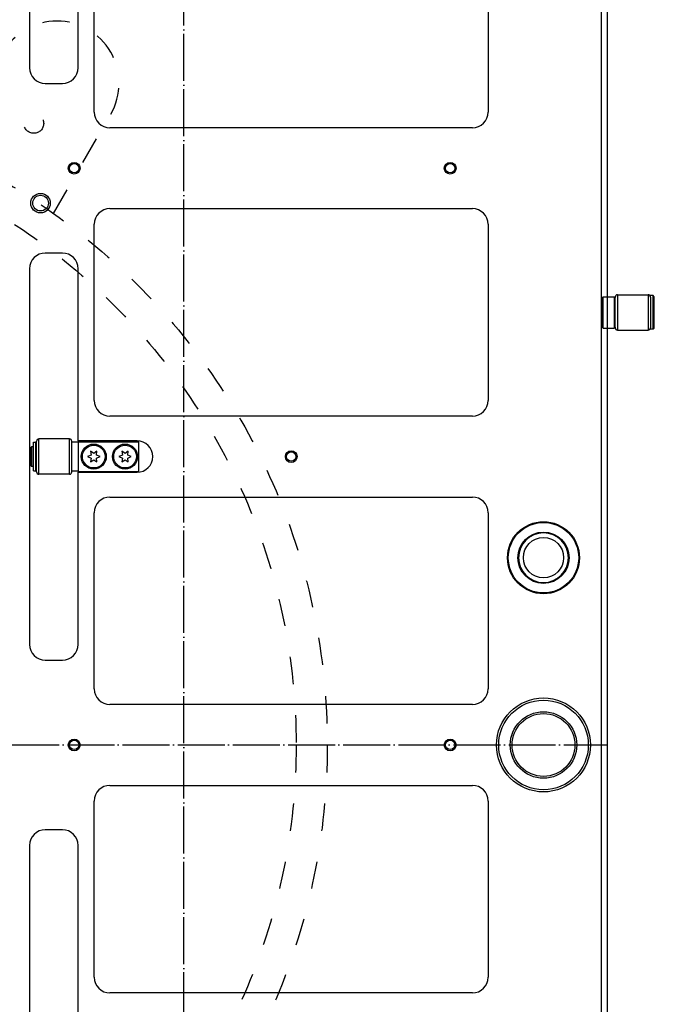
# Model space of a CAD drawing. Extents: x -1809 to 6113, y -4129 to 1471.
# Tile 143 of 197: x 2690 to 2852, y -1888 to -1637. Entities that reach past the tile are written whole.
import ezdxf

# ---------------------------------------------------------------- set-up
doc = ezdxf.new("R2010")
doc.units = 0
doc.linetypes.add('DASHED', pattern=[15, 7, -8])
doc.linetypes.add('DOT_CENTER', pattern=[14, 12, -1, 0, -1])
doc.layers.get('0').update_dxf_attribs({"linetype": 'CONTINUOUS'})
doc.layers.add('1', color=7, linetype='CONTINUOUS')

# ---------------------------------------------------------------- blocks, each defined once
blk = doc.blocks.new('DUT_BOARD__462', base_point=(2809.88, -1537.57))
at = {"color": 1, "linetype": 'CONTINUOUS'}
for p, q in [((2709.2, -1660.23), (2709.2, -1615.23)), ((2809.88, -1615.23), (2809.88, -1660.23)), ((2805.88, -1664.23), (2713.2, -1664.23)), ((2713.2, -1684.89), (2805.88, -1684.89)), ((2709.2, -1733.89), (2709.2, -1688.89)), ((2809.88, -1688.89), (2809.88, -1733.89)), ((2805.88, -1737.89), (2713.2, -1737.89)), ((2713.2, -1758.55), (2805.88, -1758.55)), ((2709.2, -1807.55), (2709.2, -1762.55)), ((2809.88, -1762.55), (2809.88, -1807.55)), ((2805.88, -1811.55), (2713.2, -1811.55)), ((2713.2, -1832.21), (2805.88, -1832.21)), ((2709.2, -1881.21), (2709.2, -1836.21)), ((2809.88, -1836.21), (2809.88, -1881.21)), ((2805.88, -1885.21), (2713.2, -1885.21))]:
    blk.add_line(p, q, dxfattribs=at)
for centre, start, end in [((2713.2, -1660.23), 180, -90), ((2805.88, -1660.23), -90, 0), ((2713.2, -1688.89), 90, 180), ((2805.88, -1688.89), 0, 90), ((2713.2, -1733.89), 180, -90), ((2805.88, -1733.89), -90, 0), ((2713.2, -1762.55), 90, 180), ((2805.88, -1762.55), 0, 90), ((2713.2, -1807.55), 180, -90), ((2805.88, -1807.55), -90, 0), ((2713.2, -1836.21), 90, 180), ((2805.88, -1836.21), 0, 90), ((2713.2, -1881.21), 180, -90), ((2805.88, -1881.21), -90, 0)]:
    blk.add_arc(centre, 4, start, end, dxfattribs=at)
blk = doc.blocks.new('6960-0041-0_5__476', base_point=(2830.38, -1767.7))
at = {"color": 1, "linetype": 'CONTINUOUS'}
blk.add_circle((2824.03, -1774.05), 5.15, dxfattribs=at)
for start, end in [(90, -90), (-90, 90)]:
    blk.add_arc((2824.03, -1774.05), 6.35, start, end, dxfattribs=at)
blk = doc.blocks.new('HOLEPLUGS__478', base_point=(2830.38, -1546.72))
blk.add_blockref('6960-0041-0_5__476', (2830.38, -1767.7))
blk = doc.blocks.new('21791-0S112__481', base_point=(2836.03, -1809.88))
at = {"color": 1, "linetype": 'CONTINUOUS'}
for radius in [12, 11.45, 8.49, 8.02]:
    blk.add_circle((2824.03, -1821.88), radius, dxfattribs=at)
blk = doc.blocks.new('BUSHINGS_INTERFACE__482', base_point=(2836.03, -1736.22))
blk.add_blockref('21791-0S112__481', (2836.03, -1809.88))
blk = doc.blocks.new('0515-2034_M3X12_13__487', base_point=(2711.96, -1745.32))
at = {"color": 1, "linetype": 'CONTINUOUS'}
for p, q in [((2708.37, -1747.82), (2707.46, -1748.22)), ((2708.26, -1746.83), (2708.37, -1747.82)), ((2709.06, -1747.42), (2708.26, -1746.83)), ((2709.86, -1746.83), (2709.06, -1747.42)), ((2709.75, -1747.82), (2709.86, -1746.83)), ((2710.66, -1748.22), (2709.75, -1747.82)), ((2707.46, -1748.22), (2708.37, -1748.62)), ((2708.37, -1748.62), (2708.26, -1749.6)), ((2708.26, -1749.6), (2709.06, -1749.02)), ((2709.06, -1749.02), (2709.86, -1749.6)), ((2709.75, -1748.62), (2710.66, -1748.22)), ((2709.86, -1749.6), (2709.75, -1748.62))]:
    blk.add_line(p, q, dxfattribs=at)
blk.add_circle((2709.06, -1748.22), 2.9, dxfattribs=at)
blk = doc.blocks.new('0515-2034_M3X12_10__488', base_point=(2719.96, -1745.32))
at = {"color": 1, "linetype": 'CONTINUOUS'}
for p, q in [((2716.37, -1747.82), (2715.46, -1748.22)), ((2716.26, -1746.83), (2716.37, -1747.82)), ((2717.06, -1747.42), (2716.26, -1746.83)), ((2717.86, -1746.83), (2717.06, -1747.42)), ((2717.75, -1747.82), (2717.86, -1746.83)), ((2718.66, -1748.22), (2717.75, -1747.82)), ((2715.46, -1748.22), (2716.37, -1748.62)), ((2716.37, -1748.62), (2716.26, -1749.6)), ((2716.26, -1749.6), (2717.06, -1749.02)), ((2717.06, -1749.02), (2717.86, -1749.6)), ((2717.75, -1748.62), (2718.66, -1748.22)), ((2717.86, -1749.6), (2717.75, -1748.62))]:
    blk.add_line(p, q, dxfattribs=at)
blk.add_circle((2717.06, -1748.22), 2.9, dxfattribs=at)
blk = doc.blocks.new('SCREWSET_STIFFENER__499', base_point=(2719.96, -1598))
for name, p in [('0515-2034_M3X12_13__487', (2711.96, -1745.32)), ('0515-2034_M3X12_10__488', (2719.96, -1745.32))]:
    blk.add_blockref(name, p)
blk = doc.blocks.new('24791-0S111__517', base_point=(2842.36, -1707.39))
at = {"color": 1, "linetype": 'CONTINUOUS'}
for p, q in [((2839.06, -1707.59), (2839.26, -1707.39)), ((2839.06, -1711.39), (2839.06, -1707.59)), ((2839.26, -1711.39), (2839.26, -1707.39)), ((2839.26, -1707.39), (2842.16, -1707.39)), ((2842.16, -1711.39), (2842.16, -1707.39)), ((2842.36, -1707.59), (2842.16, -1707.39)), ((2842.36, -1711.39), (2842.36, -1707.59)), ((2839.06, -1715.19), (2839.06, -1711.39)), ((2839.26, -1715.39), (2839.26, -1711.39)), ((2842.16, -1715.39), (2842.16, -1711.39)), ((2842.36, -1715.19), (2842.36, -1711.39)), ((2839.06, -1715.19), (2839.26, -1715.39)), ((2842.36, -1715.19), (2842.16, -1715.39)), ((2839.26, -1715.39), (2842.16, -1715.39))]:
    blk.add_line(p, q, dxfattribs=at)
blk = doc.blocks.new('BEARING_HK0509__518', base_point=(2851.36, -1706.89))
at = {"color": 1, "linetype": 'CONTINUOUS'}
for p, q in [((2842.36, -1707.49), (2842.36, -1707.59)), ((2842.36, -1711.39), (2842.36, -1707.59)), ((2842.96, -1706.89), (2850.76, -1706.89)), ((2842.96, -1706.89), (2842.96, -1715.89)), ((2850.76, -1706.89), (2850.76, -1715.89)), ((2851.36, -1707.49), (2851.36, -1708.89)), ((2851.36, -1708.89), (2851.36, -1713.89)), ((2842.36, -1715.19), (2842.36, -1711.39)), ((2842.36, -1715.19), (2842.36, -1715.29)), ((2851.36, -1713.89), (2851.36, -1715.29)), ((2842.96, -1715.89), (2850.76, -1715.89))]:
    blk.add_line(p, q, dxfattribs=at)
for centre, start, end in [((2842.96, -1707.49), 90, 180), ((2850.76, -1707.49), 0, 90), ((2842.96, -1715.29), 180, -90), ((2850.76, -1715.29), -90, 0)]:
    blk.add_arc(centre, 0.6, start, end, dxfattribs=at)
blk = doc.blocks.new('E2812-23753-0__519', base_point=(2852.36, -1707.09))
at = {"color": 1, "linetype": 'CONTINUOUS'}
for p, q in [((2851.36, -1707.49), (2851.36, -1707.09)), ((2852.06, -1707.09), (2851.36, -1707.09)), ((2851.36, -1707.49), (2851.36, -1708.89)), ((2852.36, -1707.39), (2852.06, -1707.09)), ((2852.06, -1715.69), (2852.06, -1707.09)), ((2852.36, -1715.39), (2852.36, -1707.39)), ((2838.86, -1708.89), (2839.06, -1708.89)), ((2851.36, -1708.89), (2851.36, -1713.89)), ((2838.86, -1713.89), (2839.06, -1713.89)), ((2851.36, -1713.89), (2851.36, -1715.29)), ((2851.36, -1715.69), (2851.36, -1715.29)), ((2852.06, -1715.69), (2851.36, -1715.69)), ((2852.36, -1715.39), (2852.06, -1715.69))]:
    blk.add_line(p, q, dxfattribs=at)
blk = doc.blocks.new('BEARING_ASSY1_7__520', base_point=(2852.36, -1706.89))
for name, p in [('E2812-23753-0__519', (2852.36, -1707.09)), ('24791-0S111__517', (2842.36, -1707.39)), ('BEARING_HK0509__518', (2851.36, -1706.89))]:
    blk.add_blockref(name, p)
blk = doc.blocks.new('BEARING_HK0509__525', base_point=(2703.46, -1743.72))
at = {"color": 1, "linetype": 'CONTINUOUS'}
for p, q in [((2694.46, -1752.12), (2694.46, -1744.32)), ((2695.06, -1752.72), (2695.06, -1743.72)), ((2702.86, -1743.72), (2695.06, -1743.72)), ((2702.86, -1752.72), (2702.86, -1743.72)), ((2703.46, -1744.52), (2703.46, -1744.32)), ((2703.46, -1745.72), (2703.46, -1744.52)), ((2703.46, -1750.72), (2703.46, -1745.72)), ((2702.86, -1752.72), (2695.06, -1752.72)), ((2703.46, -1751.92), (2703.46, -1750.72)), ((2703.46, -1752.12), (2703.46, -1751.92))]:
    blk.add_line(p, q, dxfattribs=at)
for centre, start, end in [((2695.06, -1744.32), 90, 180), ((2702.86, -1744.32), 0, 90), ((2695.06, -1752.12), 180, -90), ((2702.86, -1752.12), -90, 0)]:
    blk.add_arc(centre, 0.6, start, end, dxfattribs=at)
blk = doc.blocks.new('WASHER1__526', base_point=(2694.26, -1744.57))
at = {"color": 1, "linetype": 'CONTINUOUS'}
for p, q in [((2693.66, -1751.87), (2693.66, -1744.57)), ((2693.66, -1744.57), (2694.26, -1744.57)), ((2694.26, -1745.72), (2694.26, -1744.57)), ((2694.26, -1746.62), (2694.26, -1745.72)), ((2694.26, -1748.22), (2694.26, -1746.62)), ((2694.26, -1749.82), (2694.26, -1748.22)), ((2694.26, -1750.72), (2694.26, -1749.82)), ((2693.66, -1751.87), (2694.26, -1751.87)), ((2694.26, -1751.87), (2694.26, -1750.72))]:
    blk.add_line(p, q, dxfattribs=at)
blk = doc.blocks.new('23796-0S111__527', base_point=(2720.56, -1744.42))
at = {"color": 1, "linetype": 'CONTINUOUS'}
for p, q in [((2703.46, -1745.72), (2703.46, -1744.52)), ((2705.06, -1744.52), (2703.46, -1744.52)), ((2705.06, -1744.42), (2705.06, -1744.52)), ((2705.06, -1744.42), (2720.56, -1744.42)), ((2705.06, -1744.52), (2705.06, -1751.92)), ((2720.56, -1752.02), (2720.56, -1744.42)), ((2692.96, -1745.92), (2693.16, -1745.72)), ((2692.96, -1745.92), (2692.96, -1750.52)), ((2693.16, -1748.22), (2693.16, -1745.72)), ((2693.56, -1745.72), (2693.16, -1745.72)), ((2693.56, -1746.62), (2693.56, -1745.72)), ((2693.56, -1746.62), (2693.66, -1746.62)), ((2693.56, -1748.22), (2693.56, -1746.62)), ((2694.26, -1746.62), (2694.26, -1745.72)), ((2694.46, -1745.72), (2694.26, -1745.72)), ((2694.26, -1748.22), (2694.26, -1746.62)), ((2703.46, -1750.72), (2703.46, -1745.72)), ((2693.16, -1750.72), (2693.16, -1748.22)), ((2693.56, -1749.82), (2693.56, -1748.22)), ((2693.56, -1749.82), (2693.66, -1749.82)), ((2693.56, -1750.72), (2693.56, -1749.82)), ((2694.26, -1749.82), (2694.26, -1748.22)), ((2694.26, -1750.72), (2694.26, -1749.82)), ((2692.96, -1750.52), (2693.16, -1750.72)), ((2693.56, -1750.72), (2693.16, -1750.72)), ((2694.46, -1750.72), (2694.26, -1750.72)), ((2703.46, -1751.92), (2703.46, -1750.72)), ((2705.06, -1751.92), (2703.46, -1751.92)), ((2705.06, -1751.92), (2705.06, -1752.02)), ((2705.06, -1752.02), (2720.56, -1752.02))]:
    blk.add_line(p, q, dxfattribs=at)
for centre in [(2709.06, -1748.22), (2717.06, -1748.22)]:
    blk.add_circle(centre, 3.2, dxfattribs=at)
blk = doc.blocks.new('BEARING_ASSY2_6__528', base_point=(2720.56, -1743.72))
for name, p in [('23796-0S111__527', (2720.56, -1744.42)), ('WASHER1__526', (2694.26, -1744.57)), ('BEARING_HK0509__525', (2703.46, -1743.72))]:
    blk.add_blockref(name, p)
blk = doc.blocks.new('BEARINGS__569', base_point=(2852.36, -1569.57))
for name, p in [('BEARING_ASSY1_7__520', (2852.36, -1706.89)), ('BEARING_ASSY2_6__528', (2720.56, -1743.72))]:
    blk.add_blockref(name, p)
blk = doc.blocks.new('SMALLPARTS__570', base_point=(2852.36, -1481.88))
for name, p in [('HOLEPLUGS__478', (2830.38, -1546.72)), ('BEARINGS__569', (2852.36, -1569.57)), ('SCREWSET_STIFFENER__499', (2719.96, -1598)), ('BUSHINGS_INTERFACE__482', (2836.03, -1736.22))]:
    blk.add_blockref(name, p)
blk = doc.blocks.new('E7018-24101__571', base_point=(2838.86, -1521.88))
at = {"color": 1, "linetype": 'CONTINUOUS'}
for p, q in [((2838.86, -2117.88), (2838.86, -1525.88)), ((2692.66, -1552.9), (2692.66, -1648.9)), ((2705.06, -1648.9), (2705.06, -1604.9)), ((2709.2, -1660.23), (2709.2, -1615.23)), ((2809.88, -1615.23), (2809.88, -1660.23)), ((2696.66, -1652.9), (2701.06, -1652.9)), ((2805.88, -1664.23), (2713.2, -1664.23)), ((2713.2, -1684.89), (2805.88, -1684.89)), ((2709.2, -1733.89), (2709.2, -1688.89)), ((2809.88, -1688.89), (2809.88, -1733.89)), ((2701.06, -1696.22), (2696.66, -1696.22)), ((2692.66, -1700.22), (2692.66, -1796.22)), ((2705.06, -1744.22), (2705.06, -1700.22)), ((2805.88, -1737.89), (2713.2, -1737.89)), ((2720.16, -1744.22), (2705.06, -1744.22)), ((2705.06, -1744.22), (2705.06, -1744.42)), ((2705.06, -1744.42), (2705.06, -1744.52)), ((2705.06, -1744.52), (2705.06, -1751.92)), ((2705.06, -1751.92), (2705.06, -1752.02)), ((2705.06, -1752.02), (2705.06, -1752.22)), ((2705.06, -1752.22), (2720.16, -1752.22)), ((2705.06, -1796.22), (2705.06, -1752.22)), ((2713.2, -1758.55), (2805.88, -1758.55)), ((2709.2, -1807.55), (2709.2, -1762.55)), ((2809.88, -1762.55), (2809.88, -1807.55)), ((2696.66, -1800.22), (2701.06, -1800.22)), ((2805.88, -1811.55), (2713.2, -1811.55)), ((2713.2, -1832.21), (2805.88, -1832.21)), ((2709.2, -1881.21), (2709.2, -1836.21)), ((2809.88, -1836.21), (2809.88, -1881.21)), ((2701.06, -1843.54), (2696.66, -1843.54)), ((2692.66, -1847.54), (2692.66, -1943.54)), ((2705.06, -1891.54), (2705.06, -1847.54)), ((2805.88, -1885.21), (2713.2, -1885.21))]:
    blk.add_line(p, q, dxfattribs=at)
for centre, radius in [((2704.06, -1674.56), 1.5), ((2704.06, -1674.56), 1.2), ((2800.18, -1674.56), 1.5), ((2800.18, -1674.56), 1.2), ((2695.46, -1683.48), 2.5), ((2695.46, -1683.48), 2), ((2759.54, -1748.22), 1.5), ((2759.54, -1748.22), 1.2), ((2824.03, -1774.05), 9.2), ((2824.03, -1774.05), 9), ((2824.03, -1774.05), 6.55), ((2704.06, -1821.88), 1.5), ((2704.06, -1821.88), 1.2), ((2800.18, -1821.88), 1.5), ((2800.18, -1821.88), 1.2)]:
    blk.add_circle(centre, radius, dxfattribs=at)
for centre, radius, start, end in [((2696.66, -1648.9), 4, 180, -90), ((2701.06, -1648.9), 4, -90, 0), ((2713.2, -1660.23), 4, 180, -90), ((2805.88, -1660.23), 4, -90, 0), ((2713.2, -1688.89), 4, 90, 180), ((2805.88, -1688.89), 4, 0, 90), ((2696.66, -1700.22), 4, 90, 180), ((2701.06, -1700.22), 4, 0, 90), ((2713.2, -1733.89), 4, 180, -90), ((2805.88, -1733.89), 4, -90, 0), ((2720.16, -1748.22), 4, -90, 90), ((2713.2, -1762.55), 4, 90, 180), ((2805.88, -1762.55), 4, 0, 90), ((2824.03, -1774.05), 6.35, 90, -90), ((2824.03, -1774.05), 6.35, -90, 90), ((2696.66, -1796.22), 4, 180, -90), ((2701.06, -1796.22), 4, -90, 0), ((2713.2, -1807.55), 4, 180, -90), ((2805.88, -1807.55), 4, -90, 0), ((2713.2, -1836.21), 4, 90, 180), ((2805.88, -1836.21), 4, 0, 90), ((2696.66, -1847.54), 4, 90, 180), ((2701.06, -1847.54), 4, 0, 90), ((2713.2, -1881.21), 4, 180, -90), ((2805.88, -1881.21), 4, -90, 0)]:
    blk.add_arc(centre, radius, start, end, dxfattribs=at)
blk = doc.blocks.new('E7018-64101__572', base_point=(2852.36, -1481.88))
for name, p in [('SMALLPARTS__570', (2852.36, -1481.88)), ('E7018-24101__571', (2838.86, -1521.88))]:
    blk.add_blockref(name, p)
blk = doc.blocks.new('STIFF_ASSY_DUTBD__573', base_point=(2852.36, -1481.88))
for name, p in [('E7018-64101__572', (2852.36, -1481.88)), ('DUT_BOARD__462', (2809.88, -1537.57))]:
    blk.add_blockref(name, p)
blk = doc.blocks.new('A1__574', base_point=(2852.36, -1481.88))
blk.add_blockref('STIFF_ASSY_DUTBD__573', (2852.36, -1481.88))
blk = doc.blocks.new('FRONT1__575', base_point=(2852.36, -1481.88))
blk.add_blockref('A1__574', (2852.36, -1481.88))
blk = doc.blocks.new('L1__576', base_point=(2852.36, -1481.88))
blk.add_blockref('FRONT1__575', (2852.36, -1481.88))
blk = doc.blocks.new('HEADPLATE_EG__638', base_point=(2054.3, -2191.02))
at = {"layer": '1', "color": 7, "linetype": 'CONTINUOUS'}
blk.add_line((2840.31, -1269.43), (2840.31, -1958.53), dxfattribs=at)
at = {"layer": '1', "color": 1, "linetype": 'DOT_CENTER'}
for p, q in [((2732.06, -2061.14), (2732.06, -1447.99)), ((2363.94, -1821.88), (2840.19, -1821.88))]:
    blk.add_line(p, q, dxfattribs=at)
at = {"layer": '1', "color": 7, "linetype": 'DASHED'}
blk.add_line((2698.77, -1686.12), (2713.41, -1660.77), dxfattribs=at)
for centre, radius in [((2602.06, -1821.88), 166.69), ((2693.73, -1663.1), 2.54), ((2602.06, -1821.88), 158.75)]:
    blk.add_circle(centre, radius, dxfattribs=at)
blk.add_arc((2699.66, -1652.83), 15.87, -30, 150, dxfattribs=at)

msp = doc.modelspace()

# ---------------------------------------------------------------- block references
msp.add_blockref('L1__576', (2852.36, -1481.88))
at = {"layer": '1'}
msp.add_blockref('HEADPLATE_EG__638', (2054.3, -2191.02), dxfattribs=at)

doc.saveas('drawing.dxf')
